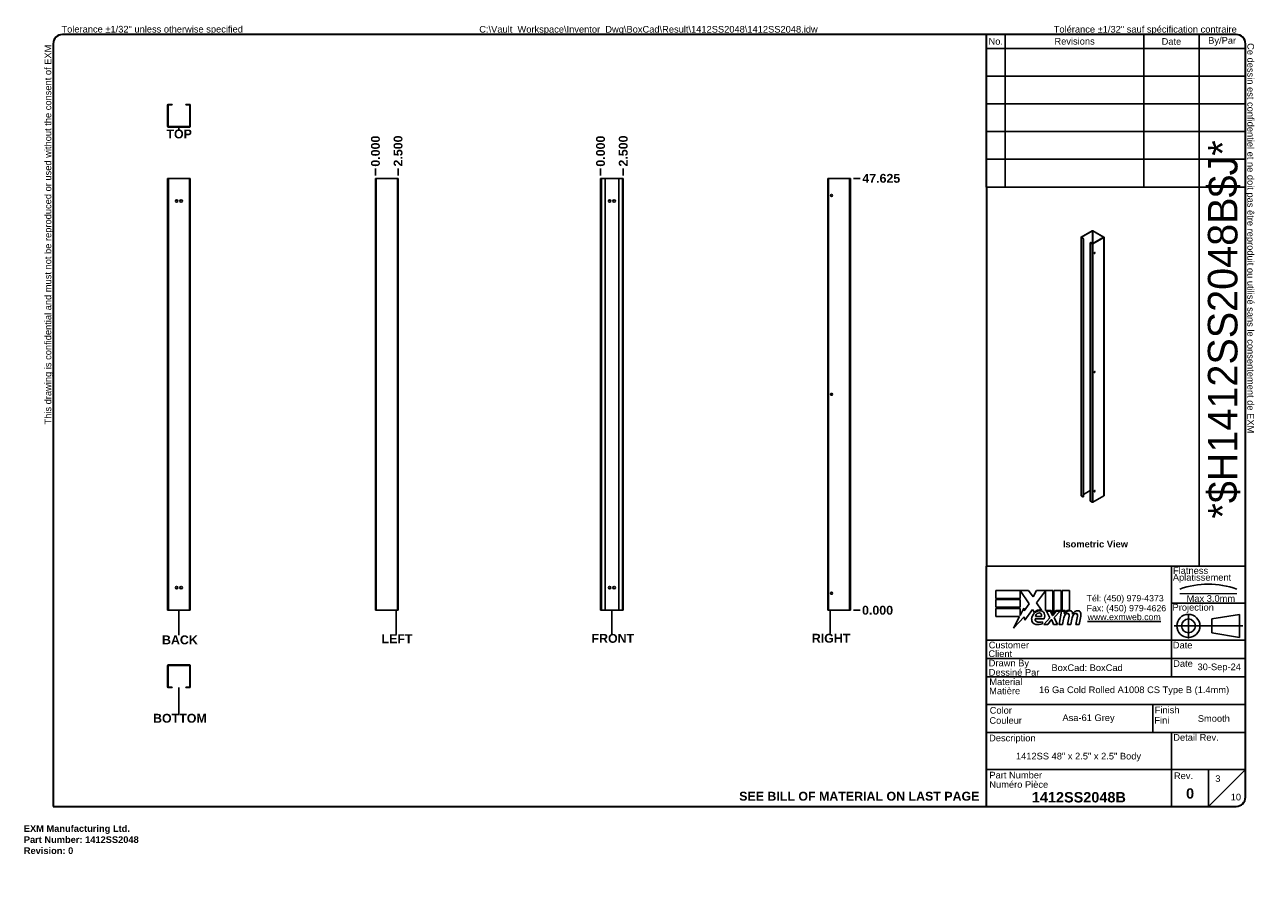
# Model space of a CAD drawing. Header units: inches. Extents: x 0 to 186, y -11 to 121.
import ezdxf
from ezdxf.enums import TextEntityAlignment as Align

# ---------------------------------------------------------------- set-up
doc = ezdxf.new("R2010")
doc.units = ezdxf.units.IN
doc.header["$LTSCALE"] = 11.141211
doc.header["$MEASUREMENT"] = 0
doc.layers.get('0').update_dxf_attribs({"lineweight": 25})
for name, color, linetype, lineweight in [('Centerline(ANSI)', 7, 'Continuous', 25), ('Dimensions(ANSI)', 7, 'Continuous', 25), ('Sketch Geometry(ANSI)', 7, 'Continuous', 25), ('Symbols(ANSI)', 7, 'Continuous', 25), ('Visible Edges(ANSI)', 7, 'Continuous', 25), ('Visible Tangent Edges(ANSI)', 7, 'Continuous', 25)]:
    doc.layers.add(name, color=color, linetype=linetype, lineweight=lineweight)
doc.styles.add('Current-ANSI', font='arial.ttf')
doc.styles.add('Dimension-ANSI', font='arialbd.ttf')
doc.styles.get("Standard").update_dxf_attribs({"font": 'arialbd.ttf'})
doc.styles.add('Text Style44', font='arialbd.ttf')
doc.styles.add('Text Style83', font='FRE3OF9X.TTF')
doc.dimstyles.new('INCH-ANSI', dxfattribs={"dimscale": 11.141211, "dimtxt": 0.12, "dimasz": 0.098425, "dimexe": 0.04, "dimexo": 0.04, "dimgap": 0.031496, "dimtad": 0, "dimtih": 1, "dimtoh": 1, "dimdec": 3, "dimzin": 0, "dimdsep": 46, "dimtxsty": 'Dimension-ANSI', "dimcen": 0.09, "dimdle": 0.312, "dimclrd": 179, "dimclre": 179, "dimclrt": 7, "dimadec": 1, "dimazin": 0, "dimtfac": 1, "dimtdec": 3, "dimtofl": 0, "dimtmove": 0, "dimatfit": 3, "dimfxl": 1, "dimtolj": 1, "dimtzin": 4, "dimlwd": 25, "dimlwe": 25, "dimarcsym": 0})
doc.dimstyles.new('INCH-ANSI-VERTICAL', dxfattribs={"dimscale": 11.141211, "dimtxt": 0.12, "dimasz": 0.098425, "dimexe": 0.04, "dimexo": 0.04, "dimgap": 0.031496, "dimtad": 0, "dimtih": 1, "dimtoh": 1, "dimdec": 3, "dimzin": 0, "dimdsep": 46, "dimtxsty": 'Dimension-ANSI', "dimcen": 0.09, "dimdle": 0.312, "dimclrd": 179, "dimclre": 179, "dimclrt": 7, "dimadec": 1, "dimazin": 0, "dimtfac": 1, "dimtdec": 3, "dimtofl": 0, "dimtmove": 0, "dimatfit": 3, "dimfxl": 1, "dimtolj": 1, "dimtzin": 4, "dimlwd": 25, "dimlwe": 25, "dimarcsym": 0})

# ---------------------------------------------------------------- blocks, each defined once
blk = doc.blocks.new('Title Blocks EXM - ANSI B')
for p, q in [((13.372, 3.063), (13.372, 3.17)), ((13.372, 3.17), (13.818, 3.17)), ((13.824, 2.989), (13.701, 3.168)), ((13.701, 3.168), (13.701, 3.063)), ((13.818, 3.17), (13.877, 3.083)), ((13.877, 3.083), (13.923, 3.17)), ((13.923, 3.17), (14.146, 3.17)), ((14.046, 3.166), (13.924, 3.002)), ((14.046, 2.9), (14.046, 3.166)), ((14.146, 3.17), (14.146, 2.842)), ((14.16, 3.17), (14.259, 3.17)), ((14.16, 2.866), (14.16, 3.17)), ((14.259, 3.17), (14.259, 2.9)), ((14.273, 3.17), (14.372, 3.17)), ((14.273, 2.9), (14.273, 3.17)), ((14.372, 3.17), (14.372, 2.905)), ((13.701, 3.063), (13.372, 3.063)), ((13.372, 3.049), (13.701, 3.049)), ((13.372, 2.942), (13.372, 3.049)), ((13.701, 3.049), (13.701, 2.942)), ((13.924, 3.002), (13.993, 2.903)), ((13.701, 2.942), (13.372, 2.942)), ((13.372, 2.82), (13.372, 2.927)), ((13.372, 2.927), (13.701, 2.927)), ((13.701, 2.831), (13.752, 2.929)), ((13.701, 2.927), (13.701, 2.831)), ((13.752, 2.929), (13.758, 2.895)), ((13.758, 2.895), (13.824, 2.989)), ((13.87, 2.914), (13.765, 2.768)), ((13.893, 2.876), (13.87, 2.914)), ((14.121, 2.9), (14.046, 2.9)), ((14.059, 2.891), (14.113, 2.891)), ((14.105, 2.802), (14.059, 2.891)), ((14.113, 2.891), (14.139, 2.83)), ((14.146, 2.842), (14.121, 2.9)), ((14.146, 2.83), (14.19, 2.891)), ((14.185, 2.9), (14.16, 2.866)), ((14.245, 2.891), (14.164, 2.803)), ((14.259, 2.9), (14.185, 2.9)), ((14.19, 2.891), (14.245, 2.891)), ((14.232, 2.709), (14.264, 2.891)), ((14.264, 2.891), (14.302, 2.891)), ((14.314, 2.9), (14.273, 2.9)), ((14.302, 2.891), (14.299, 2.859)), ((14.299, 2.859), (14.309, 2.859)), ((14.312, 2.88), (14.314, 2.9)), ((13.695, 2.82), (13.372, 2.82)), ((13.612, 2.661), (13.695, 2.82)), ((13.758, 2.815), (13.612, 2.661)), ((13.765, 2.768), (13.758, 2.815)), ((13.905, 2.788), (14.027, 2.788)), ((13.91, 2.818), (13.99, 2.818)), ((14.005, 2.718), (14.005, 2.748)), ((14.023, 2.709), (14.105, 2.802)), ((14.077, 2.709), (14.023, 2.709)), ((14.122, 2.774), (14.077, 2.709)), ((14.13, 2.774), (14.122, 2.774)), ((14.155, 2.709), (14.13, 2.774)), ((14.139, 2.83), (14.146, 2.83)), ((14.209, 2.709), (14.155, 2.709)), ((14.164, 2.803), (14.209, 2.709)), ((14.276, 2.709), (14.232, 2.709)), ((14.289, 2.784), (14.276, 2.709)), ((14.345, 2.709), (14.365, 2.824)), ((14.389, 2.709), (14.345, 2.709)), ((14.402, 2.784), (14.389, 2.709)), ((14.457, 2.709), (14.477, 2.824)), ((14.501, 2.709), (14.457, 2.709)), ((14.523, 2.823), (14.501, 2.709))]:
    blk.add_line(p, q)
for centre, radius, start, end in [((13.991, 2.772), 0.133, 134.1684, 176.5646), ((13.968, 2.796), 0.11, 77.079, 133.1785), ((13.968, 2.796), 0.0996, 80.4085, 134.1684), ((13.965, 2.811), 0.056, 109.3797, 172.9975), ((13.959, 2.83), 0.0365, 51.1652, 109.3797), ((13.962, 2.833), 0.0318, 331.4547, 51.1652), ((13.981, 2.843), 0.0507, 23.8445, 85.0802), ((13.941, 2.826), 0.094, 336.1555, 23.8445), ((14.442, 2.757), 0.155, 147.5992, 170), ((14.376, 2.816), 0.08, 89.4776, 147.4114), ((14.346, 2.818), 0.042, 96.03, 147.5992), ((14.37, 2.825), 0.08, 88.7952, 136.5849), ((14.344, 2.839), 0.02, 23.5571, 96.03), ((14.325, 2.831), 0.041, 350, 23.5571), ((14.377, 2.862), 0.0338, 16.9928, 89.4776), ((14.555, 2.759), 0.155, 148.5584, 170.8257), ((14.317, 2.844), 0.096, 3.6169, 16.9928), ((14.486, 2.814), 0.0819, 89.6788, 153.9508), ((14.458, 2.818), 0.042, 96.1027, 147.6083), ((14.456, 2.839), 0.02, 23.5487, 96.1027), ((14.437, 2.831), 0.041, 349.9922, 23.5487), ((14.487, 2.861), 0.035, 18.4748, 89.6788), ((14.429, 2.842), 0.096, 349, 18.4748), ((13.925, 2.776), 0.0658, 176.5646, 261.5605), ((13.936, 2.779), 0.032, 163.5261, 244.6784), ((13.945, 2.911), 0.202, 261.5605, 287.3343), ((13.966, 2.842), 0.102, 244.6784, 292.5609)]:
    blk.add_arc(centre, radius, start, end)
at = {"layer": 'Centerline(ANSI)', "linetype": 'Continuous', "lineweight": 18}
blk.add_line((15.861, 3.128), (16.632, 3.128), dxfattribs=at)
at = {"layer": 'Centerline(ANSI)', "linetype": 'Continuous'}
for p, q in [((15.979, 2.855), (15.979, 2.521)), ((15.786, 2.691), (16.717, 2.691))]:
    blk.add_line(p, q, dxfattribs=at)
at = {"layer": 'Sketch Geometry(ANSI)'}
for p, q in [((13.25, 10.687), (16.625, 10.687)), ((13.5, 10.687), (13.5, 8.625)), ((15.375, 10.687), (15.375, 8.625)), ((16.125, 10.687), (16.125, 3.5)), ((13.25, 10.5), (16.75, 10.5)), ((16.75, 10.562), (16.75, 0.375)), ((13.25, 10.125), (16.75, 10.125)), ((13.25, 9.75), (16.75, 9.75)), ((16.75, 9.375), (13.25, 9.375)), ((13.25, 9), (16.75, 9)), ((16.75, 9), (16.75, 8.625)), ((13.25, 8.625), (16.75, 8.625)), ((16.75, 3.5), (13.25, 3.5)), ((15.75, 2), (15.75, 3.5)), ((15.75, 3), (16.75, 3)), ((16.669, 2.847), (16.294, 2.785)), ((16.669, 2.535), (16.669, 2.847)), ((16.294, 2.785), (16.294, 2.598)), ((16.75, 2.5), (13.25, 2.5)), ((16.294, 2.598), (16.669, 2.535)), ((16.75, 2.25), (13.25, 2.25)), ((16.75, 2), (13.25, 2)), ((13.25, 1.629), (16.75, 1.629)), ((15.499, 1.629), (15.499, 1.25)), ((13.25, 1.25), (16.75, 1.25)), ((15.75, 1.25), (15.75, 0.75)), ((15.75, 0.75), (13.25, 0.75)), ((16.25, 0.75), (15.75, 0.75)), ((15.75, 0.75), (15.75, 0.25)), ((16.25, 0.25), (16.25, 0.75)), ((16.25, 0.75), (16.75, 0.75)), ((16.25, 0.25), (16.75, 0.75)), ((16.625, 0.25), (13.25, 0.25))]:
    blk.add_line(p, q, dxfattribs=at)
at = {"layer": 'Sketch Geometry(ANSI)', "linetype": 'Continuous', "lineweight": 35}
for p, q in [((13.25, 8.625), (13.25, 10.687)), ((13.25, 8.625), (13.25, 3.5)), ((13.25, 0.25), (13.25, 3.5))]:
    blk.add_line(p, q, dxfattribs=at)
at = {"layer": 'Sketch Geometry(ANSI)'}
for radius in [0.156, 0.0935]:
    blk.add_circle((15.979, 2.691), radius, dxfattribs=at)
for centre, radius, start, end in [((16.625, 10.562), 0.125, 0, 90), ((16.247, 2.112), 1.143, 70.2973, 109.7027), ((16.625, 0.375), 0.125, 270, 0)]:
    blk.add_arc(centre, radius, start, end, dxfattribs=at)
at = {"layer": 'Symbols(ANSI)', "color": 7, "char_height": 0.09, "style": 'Current-ANSI'}
for s, insert, width, attachment_point in [('Revisions', (14.439, 10.596), 1.87331, 5), ('By/Par', (16.435, 10.594), 0.62202, 5), ('No.', (13.373, 10.595), 0.25039, 5), ('Date', (15.749, 10.593), 0.75135, 5), ('BoxCad: BoxCad', (14.126, 2.125), 1.62362, 4), ('Date', (15.773, 2.136), 0.26554, 7), ('Rev.', (15.783, 0.618), 0.25854, 7)]:
    blk.add_mtext(s, dxfattribs=dict(at, insert=insert, width=width, attachment_point=attachment_point))
for s, insert, attachment_point in [('\\fArial|b1|i0;{\\H0.0900;Isometric View}', (14.281, 3.842), 1), ('Flatness', (15.77, 3.393), 7), ('Aplatissement', (15.768, 3.275), 7), ('Max 3.0mm', (15.954, 3.015), 7), ('Projection', (15.764, 2.87), 7), ('Customer', (13.278, 2.386), 7), ('Date', (15.768, 2.385), 7), ('Client', (13.273, 2.269), 7), ('Drawn By', (13.278, 2.117), 7), ('Dessiné Par', (13.278, 2.016), 7), ('Material', (13.286, 1.889), 7), ('Matière', (13.284, 1.766), 7), ('Color', (13.291, 1.503), 7), ('Finish', (15.523, 1.508), 7), ('Couleur', (13.287, 1.366), 7), ('Fini', (15.518, 1.37), 7), ('Description', (13.283, 1.103), 7), ('Detail Rev.', (15.774, 1.137), 7), ('Part Number', (13.287, 0.627), 7), ('Numéro Pièce', (13.286, 0.5), 7)]:
    blk.add_mtext(s, dxfattribs=dict(at, insert=insert, attachment_point=attachment_point))
at = {"layer": 'Symbols(ANSI)', "color": 7, "insert": (14.602, 3.107), "char_height": 0.085, "attachment_point": 1, "line_spacing_factor": 0.944221, "style": 'Current-ANSI'}
blk.add_mtext('\\fArial|b0|i0;{\\H0.0850;Tél: (450) 979-4373\\PFax: (450) 979-4626}', dxfattribs=at)
at = {"layer": 'Symbols(ANSI)', "color": 5, "true_color": 0x0000ff, "insert": (14.615, 2.854), "char_height": 0.085, "attachment_point": 1, "style": 'Dimension-ANSI'}
blk.add_mtext('\\fArial|b0|i0;{\\H0.0850;\\Lwww.exmweb.com}', dxfattribs=at)
at = {"layer": 'Symbols(ANSI)', "color": 7, "style": 'Current-ANSI'}
for tag, p in [('REV1', (13.375, 10.313)), ('REV1DATE', (15.75, 10.31)), ('REV1BY', (16.437, 10.313)), ('REV2', (13.373, 9.938)), ('REV2DATE', (15.747, 9.941)), ('REV2BY', (16.437, 9.938)), ('REV3', (13.374, 9.563)), ('REV3DATE', (15.752, 9.563)), ('REV3BY', (16.437, 9.564)), ('REV4', (13.377, 9.188)), ('REV4DATE', (15.752, 9.188)), ('REV4BY', (16.441, 9.188)), ('REV5', (13.373, 8.813)), ('REV5DATE', (15.752, 8.813)), ('REV5BY', (16.438, 8.811)), ('MFG_APPROVED_DATE', (16.393, 2.374)), ('DETAIL_REV', (16.249, 0.926))]:
    blk.add_attdef(tag, text='', height=0.09, dxfattribs=at).set_placement(p, align=Align.MIDDLE_CENTER)
for tag, p in [('REV1DESC', (13.526, 10.31)), ('REV2DESC', (13.525, 9.937)), ('REV3DESC', (13.528, 9.564)), ('REV4DESC', (13.533, 9.19)), ('REV5DESC', (13.532, 8.811)), ('COMPANY', (14.12, 2.375))]:
    blk.add_attdef(tag, text='', height=0.09, dxfattribs=at).set_placement(p, align=Align.MIDDLE_LEFT)
at = {"layer": 'Symbols(ANSI)', "color": 7, "style": 'Text Style83'}
blk.add_attdef('BARCODE_001', (16.642, 4.142), '', height=0.4, rotation=90, dxfattribs=at)
at = {"layer": 'Symbols(ANSI)', "color": 7}
for tag, p, height, style in [('IDW_DATE_001', (16.102, 2.092), 0.09, 'Current-ANSI'), ('MATERIEL_001', (13.959, 1.782), 0.09, 'Current-ANSI'), ('COLOR_001', (14.275, 1.404), 0.09, 'Current-ANSI'), ('FINISH_001', (16.106, 1.394), 0.09, 'Current-ANSI'), ('IDW_DESC_001', (13.646, 0.885), 0.09, 'Current-ANSI'), ('Sheet_Number_001', (16.342, 0.581), 0.09, 'Current-ANSI'), ('IDW_NAME_001', (13.861, 0.304), 0.14, 'Text Style44'), ('IDW_REV_001', (15.947, 0.355), 0.14, 'Text Style44'), ('Number_of_sheets_001', (16.551, 0.331), 0.09, 'Current-ANSI')]:
    blk.add_attdef(tag, p, '', height=height, dxfattribs=dict(at, style=style))
blk = doc.blocks.new('Datum Identifier7')
at = {"layer": 'Symbols(ANSI)', "color": 7, "linetype": 'Continuous', "lineweight": 25}
blk.add_line((2.098, 9.41), (2.098, 9.441), dxfattribs=at)
at = {"layer": 'Symbols(ANSI)', "color": 7, "insert": (1.929, 9.286), "char_height": 0.12, "attachment_point": 7, "style": 'Dimension-ANSI'}
blk.add_mtext('TOP', dxfattribs=at)
blk = doc.blocks.new('*D10')
at = {"layer": 'Defpoints', "color": 0, "linetype": 'Continuous', "transparency": 16777216}
for p in [(86.91, 98.95), (86.91, 97.45), (86.91, 97.45)]:
    blk.add_point(p, dxfattribs=at)
at = {"layer": 'Dimensions(ANSI)', "color": 179, "linetype": 'Continuous', "lineweight": 25, "true_color": 0x262658, "transparency": 16777216}
blk.add_line((86.91, 97.9), (86.91, 98.95), dxfattribs=at)
at = {"layer": 'Dimensions(ANSI)', "color": 7, "linetype": 'Continuous', "lineweight": 25, "transparency": 16777216, "insert": (86.91, 101.55), "char_height": 1.337, "attachment_point": 5, "rotation": 90, "style": 'Dimension-ANSI'}
blk.add_mtext('\\A1;0.000', dxfattribs=at)
blk = doc.blocks.new('*D11')
at = {"layer": 'Defpoints', "color": 0, "linetype": 'Continuous', "transparency": 16777216}
for p in [(90.33, 98.95), (86.91, 97.45), (90.33, 97.45)]:
    blk.add_point(p, dxfattribs=at)
at = {"layer": 'Dimensions(ANSI)', "color": 179, "linetype": 'Continuous', "lineweight": 25, "true_color": 0x262658, "transparency": 16777216}
blk.add_line((90.33, 97.9), (90.33, 98.95), dxfattribs=at)
at = {"layer": 'Dimensions(ANSI)', "color": 7, "linetype": 'Continuous', "lineweight": 25, "transparency": 16777216, "insert": (90.33, 101.57), "char_height": 1.337, "attachment_point": 5, "rotation": 90, "style": 'Dimension-ANSI'}
blk.add_mtext('\\A1;2.500', dxfattribs=at)
blk = doc.blocks.new('*D12')
at = {"layer": 'Defpoints', "color": 0, "linetype": 'Continuous', "transparency": 16777216}
for p in [(124.56, 32.38), (124.56, 32.38), (126.05, 32.38)]:
    blk.add_point(p, dxfattribs=at)
at = {"layer": 'Dimensions(ANSI)', "color": 179, "linetype": 'Continuous', "lineweight": 25, "true_color": 0x262658, "transparency": 16777216}
blk.add_line((125, 32.38), (126.05, 32.38), dxfattribs=at)
at = {"layer": 'Dimensions(ANSI)', "color": 7, "linetype": 'Continuous', "lineweight": 25, "transparency": 16777216, "insert": (128.65, 32.38), "char_height": 1.337, "attachment_point": 5, "style": 'Dimension-ANSI'}
blk.add_mtext('\\A1;0.000', dxfattribs=at)
blk = doc.blocks.new('*D13')
at = {"layer": 'Defpoints', "color": 0, "linetype": 'Continuous', "transparency": 16777216}
for p in [(124.56, 97.45), (126.05, 97.45), (124.56, 32.38)]:
    blk.add_point(p, dxfattribs=at)
at = {"layer": 'Dimensions(ANSI)', "color": 179, "linetype": 'Continuous', "lineweight": 25, "true_color": 0x262658, "transparency": 16777216}
blk.add_line((125, 97.45), (126.05, 97.45), dxfattribs=at)
at = {"layer": 'Dimensions(ANSI)', "color": 7, "linetype": 'Continuous', "lineweight": 25, "transparency": 16777216, "insert": (129.21, 97.45), "char_height": 1.337, "attachment_point": 5, "style": 'Dimension-ANSI'}
blk.add_mtext('\\A1;47.625', dxfattribs=at)
blk = doc.blocks.new('*D14')
at = {"layer": 'Defpoints', "color": 0, "linetype": 'Continuous', "transparency": 16777216}
for p in [(52.99, 98.95), (52.99, 97.45), (52.99, 97.45)]:
    blk.add_point(p, dxfattribs=at)
at = {"layer": 'Dimensions(ANSI)', "color": 179, "linetype": 'Continuous', "lineweight": 25, "true_color": 0x262658, "transparency": 16777216}
blk.add_line((52.99, 97.9), (52.99, 98.95), dxfattribs=at)
at = {"layer": 'Dimensions(ANSI)', "color": 7, "linetype": 'Continuous', "lineweight": 25, "transparency": 16777216, "insert": (52.99, 101.55), "char_height": 1.337, "attachment_point": 5, "rotation": 90, "style": 'Dimension-ANSI'}
blk.add_mtext('\\A1;0.000', dxfattribs=at)
blk = doc.blocks.new('*D15')
at = {"layer": 'Defpoints', "color": 0, "linetype": 'Continuous', "transparency": 16777216}
for p in [(56.4, 98.95), (52.99, 97.45), (56.4, 97.45)]:
    blk.add_point(p, dxfattribs=at)
at = {"layer": 'Dimensions(ANSI)', "color": 179, "linetype": 'Continuous', "lineweight": 25, "true_color": 0x262658, "transparency": 16777216}
blk.add_line((56.4, 97.9), (56.4, 98.95), dxfattribs=at)
at = {"layer": 'Dimensions(ANSI)', "color": 7, "linetype": 'Continuous', "lineweight": 25, "transparency": 16777216, "insert": (56.4, 101.57), "char_height": 1.337, "attachment_point": 5, "rotation": 90, "style": 'Dimension-ANSI'}
blk.add_mtext('\\A1;2.500', dxfattribs=at)
blk = doc.blocks.new('Datum Identifier8')
at = {"layer": 'Symbols(ANSI)', "color": 7, "linetype": 'Continuous', "lineweight": 25}
for p, q in [((7.954, 2.808), (7.954, 2.906)), ((7.954, 2.808), (7.954, 2.773)), ((7.954, 2.773), (7.954, 2.589))]:
    blk.add_line(p, q, dxfattribs=at)
at = {"layer": 'Symbols(ANSI)', "color": 7, "insert": (7.678, 2.465), "char_height": 0.12, "attachment_point": 7, "style": 'Dimension-ANSI'}
blk.add_mtext('FRONT', dxfattribs=at)
blk = doc.blocks.new('Datum Identifier9')
at = {"layer": 'Symbols(ANSI)', "color": 7, "linetype": 'Continuous', "lineweight": 25}
for p, q in [((2.098, 2.808), (2.098, 2.906)), ((2.098, 2.808), (2.098, 2.753)), ((2.098, 2.753), (2.098, 2.569))]:
    blk.add_line(p, q, dxfattribs=at)
at = {"layer": 'Symbols(ANSI)', "color": 7, "insert": (1.869, 2.445), "char_height": 0.12, "attachment_point": 7, "style": 'Dimension-ANSI'}
blk.add_mtext('BACK', dxfattribs=at)
blk = doc.blocks.new('Datum Identifier10')
at = {"layer": 'Symbols(ANSI)', "color": 7, "linetype": 'Continuous', "lineweight": 25}
for p, q in [((2.098, 1.762), (2.098, 1.861)), ((2.098, 1.762), (2.098, 1.742)), ((2.098, 1.742), (2.098, 1.509))]:
    blk.add_line(p, q, dxfattribs=at)
at = {"layer": 'Symbols(ANSI)', "color": 7, "insert": (1.748, 1.385), "char_height": 0.12, "attachment_point": 7, "style": 'Dimension-ANSI'}
blk.add_mtext('BOTTOM', dxfattribs=at)
blk = doc.blocks.new('Datum Identifier11')
at = {"layer": 'Symbols(ANSI)', "color": 7, "linetype": 'Continuous', "lineweight": 25}
for p, q in [((10.906, 2.808), (10.906, 2.906)), ((10.906, 2.808), (10.906, 2.775)), ((10.906, 2.775), (10.906, 2.591))]:
    blk.add_line(p, q, dxfattribs=at)
at = {"layer": 'Symbols(ANSI)', "color": 7, "insert": (10.658, 2.467), "char_height": 0.12, "attachment_point": 7, "style": 'Dimension-ANSI'}
blk.add_mtext('RIGHT', dxfattribs=at)
blk = doc.blocks.new('Datum Identifier12')
at = {"layer": 'Symbols(ANSI)', "color": 7, "linetype": 'Continuous', "lineweight": 25}
for p, q in [((5.034, 2.808), (5.034, 2.906)), ((5.034, 2.808), (5.034, 2.765)), ((5.034, 2.765), (5.034, 2.581))]:
    blk.add_line(p, q, dxfattribs=at)
at = {"layer": 'Symbols(ANSI)', "color": 7, "insert": (4.838, 2.461), "char_height": 0.12, "attachment_point": 7, "style": 'Dimension-ANSI'}
blk.add_mtext('LEFT', dxfattribs=at)
blk = doc.blocks.new('Borders 1_EXM - B (Inch)-1412SS2048B_merged.idw')
at = {"layer": 'Sketch Geometry(ANSI)', "linetype": 'Continuous', "lineweight": 35}
for p, q in [((16.398, 10.692), (0.523, 10.692)), ((0.398, 10.567), (0.398, 0.255)), ((16.523, 0.38), (16.523, 10.567)), ((0.398, 0.255), (16.398, 0.255))]:
    blk.add_line(p, q, dxfattribs=at)
for centre, start, end in [((0.523, 10.567), 90, 180), ((16.398, 10.567), 0, 90), ((16.398, 0.38), 270, 0)]:
    blk.add_arc(centre, 0.125, start, end, dxfattribs=at)
at = {"layer": 'Symbols(ANSI)', "color": 7, "char_height": 0.09, "attachment_point": 7, "style": 'Current-ANSI'}
for s, insert in [('Tolérance ±1/32" sauf spécification contraire', (13.93, 10.691)), ('Tolerance ±1/32" unless otherwise specified', (0.509, 10.692))]:
    blk.add_mtext(s, dxfattribs=dict(at, insert=insert))
for s, insert, rotation in [('This drawing is confidential and must not be reproduced or used without the consent of EXM', (0.398, 5.419), 90), ('Ce dessin est confidentiel et ne doit pas être reproduit ou utilisé sans le consentement de EXM', (16.522, 10.576), 270)]:
    blk.add_mtext(s, dxfattribs=dict(at, insert=insert, rotation=rotation))
at = {"layer": 'Symbols(ANSI)', "color": 7, "style": 'Current-ANSI'}
blk.add_attdef('FILENAME_AND_PATH_001', (6.16, 10.718), '', height=0.09, dxfattribs=at)

msp = doc.modelspace()

# ---------------------------------------------------------------- linework, layer by layer
at = {"layer": 'Visible Edges(ANSI)'}
for p, q in [((21.6661, 105.2967), (21.6661, 108.4776)), ((21.7413, 105.2967), (21.7413, 108.4776)), ((22.2673, 108.5951), (21.7836, 108.5951)), ((21.7836, 108.5199), (22.2673, 108.5199)), ((22.2673, 108.5951), (22.3493, 108.5951)), ((22.3493, 108.5199), (22.2673, 108.5199)), ((22.3493, 108.5199), (22.3493, 108.5951)), ((24.3989, 108.5951), (24.3989, 108.5199)), ((24.3989, 108.5951), (24.4809, 108.5951)), ((24.4809, 108.5199), (24.3989, 108.5199)), ((24.9645, 108.5951), (24.4809, 108.5951)), ((24.9645, 108.5199), (24.4809, 108.5199)), ((25.0069, 108.4776), (25.0069, 105.2967)), ((25.0821, 108.4776), (25.0821, 105.2967)), ((24.9645, 105.2543), (21.7836, 105.2543)), ((24.9645, 105.1792), (21.7836, 105.1792)), ((21.6661, 97.4515), (21.7836, 97.4515)), ((21.6661, 32.3779), (21.6661, 97.4515)), ((24.9645, 97.4515), (21.7836, 97.4515)), ((25.0821, 97.4515), (24.9645, 97.4515)), ((25.0821, 97.4515), (25.0821, 32.3779)), ((53.1062, 97.4515), (52.9887, 97.4515)), ((52.9887, 32.3779), (52.9887, 97.4515)), ((56.2871, 97.4515), (53.1062, 97.4515)), ((56.4046, 97.4515), (56.2871, 97.4515)), ((56.4046, 97.4515), (56.4046, 32.3779)), ((87.03, 97.4515), (86.9125, 97.4515)), ((86.9125, 32.3779), (86.9125, 97.4515)), ((87.03, 97.4515), (87.5137, 97.4515)), ((87.5137, 97.4515), (89.7272, 97.4515)), ((87.5957, 97.3695), (87.5957, 32.4599)), ((89.6453, 32.4599), (89.6453, 97.3695)), ((89.7272, 97.4515), (90.2109, 97.4515)), ((90.3284, 97.4515), (90.2109, 97.4515)), ((90.3284, 97.4515), (90.3284, 32.3779)), ((121.1397, 32.3779), (121.1397, 97.4515)), ((121.2572, 97.4515), (121.1397, 97.4515)), ((124.4381, 97.4515), (121.2572, 97.4515)), ((124.4381, 97.4515), (124.5556, 97.4515)), ((124.5556, 97.4515), (124.5556, 32.3779)), ((159.3364, 88.6172), (160.9825, 89.5651)), ((159.3753, 88.5948), (161.0214, 89.5427)), ((161.0653, 89.5427), (162.7114, 88.5948)), ((161.1042, 89.5651), (162.7503, 88.6172)), ((159.3112, 49.6465), (159.3112, 88.5822)), ((159.3364, 88.5471), (159.5867, 88.403)), ((159.3753, 88.5695), (159.6256, 88.4254)), ((159.6291, 88.3295), (159.6291, 49.4919)), ((159.668, 88.3519), (159.668, 49.5143)), ((160.6898, 48.8811), (160.6898, 87.7187)), ((160.7412, 87.7687), (160.7023, 87.7463)), ((160.7322, 87.7433), (160.9825, 87.5992)), ((161.0214, 87.6216), (160.7711, 87.7657)), ((162.7114, 88.5695), (161.0653, 87.6216)), ((162.7503, 88.5471), (161.1042, 87.5992)), ((162.7755, 88.5822), (162.7755, 49.6465)), ((160.6898, 50.4161), (159.668, 49.8277)), ((161.3841, 50.4234), (161.366, 50.4339)), ((159.5867, 49.4673), (159.3364, 49.6115)), ((159.6555, 49.4868), (159.6166, 49.4644)), ((160.9825, 48.6635), (160.7322, 48.8076)), ((161.1042, 48.6635), (162.7503, 49.6115)), ((21.6661, 32.3779), (21.7836, 32.3779)), ((21.7836, 32.3779), (24.9645, 32.3779)), ((25.0821, 32.3779), (24.9645, 32.3779)), ((53.1062, 32.3779), (52.9887, 32.3779)), ((53.1062, 32.3779), (56.2871, 32.3779)), ((56.2871, 32.3779), (56.4046, 32.3779)), ((86.9125, 32.3779), (87.03, 32.3779)), ((87.5137, 32.3779), (87.03, 32.3779)), ((89.7272, 32.3779), (87.5137, 32.3779)), ((90.2109, 32.3779), (89.7272, 32.3779)), ((90.2109, 32.3779), (90.3284, 32.3779)), ((121.1397, 32.3779), (121.2572, 32.3779)), ((121.2572, 32.3779), (124.4381, 32.3779)), ((124.4381, 32.3779), (124.5556, 32.3779)), ((21.7836, 24.1476), (24.9645, 24.1476)), ((21.6661, 20.8492), (21.6661, 24.0301)), ((21.7413, 20.8492), (21.7413, 24.0301)), ((21.7836, 24.0725), (24.9645, 24.0725)), ((25.0069, 24.0301), (25.0069, 20.8492)), ((25.0821, 24.0301), (25.0821, 20.8492)), ((21.7836, 20.8068), (22.2673, 20.8068)), ((21.7836, 20.7317), (22.2673, 20.7317)), ((22.2673, 20.8068), (22.3493, 20.8068)), ((22.3493, 20.7317), (22.2673, 20.7317)), ((22.3493, 20.7317), (22.3493, 20.8068)), ((24.3989, 20.8068), (24.4809, 20.8068)), ((24.3989, 20.8068), (24.3989, 20.7317)), ((24.4809, 20.7317), (24.3989, 20.7317)), ((24.9645, 20.8068), (24.4809, 20.8068)), ((24.4809, 20.7317), (24.9645, 20.7317))]:
    msp.add_line(p, q, dxfattribs=at)
for centre, radius in [((121.7286, 94.8895), 0.1489), ((23.0325, 94.0355), 0.192), ((23.7157, 94.0355), 0.192), ((88.2789, 94.0355), 0.192), ((88.9621, 94.0355), 0.192), ((121.7286, 64.9147), 0.1489), ((23.0325, 35.7938), 0.192), ((23.7157, 35.7938), 0.192), ((88.2789, 35.7938), 0.192), ((88.9621, 35.7938), 0.192), ((121.7286, 34.9398), 0.1489)]:
    msp.add_circle(centre, radius, dxfattribs=at)
for centre, radius, start, end in [((21.7836, 108.4776), 0.1175, 90, 180), ((21.7836, 108.4776), 0.0424, 90, 180), ((24.9645, 108.4776), 0.1175, 0, 90), ((24.9645, 108.4776), 0.0424, 0, 90), ((21.7836, 105.2967), 0.1175, 180, 270), ((21.7836, 105.2967), 0.0424, 180, 270), ((24.9645, 105.2967), 0.1175, 270, 0), ((24.9645, 105.2967), 0.0424, 270, 0), ((87.5137, 97.3695), 0.082, 0, 90), ((89.7272, 97.3695), 0.082, 90, 180), ((87.5137, 32.4599), 0.082, 270, 0), ((89.7272, 32.4599), 0.082, 180, 270), ((21.7836, 24.0301), 0.1175, 90, 180), ((24.9645, 24.0301), 0.1175, 0, 90), ((21.7836, 24.0301), 0.0424, 90, 180), ((24.9645, 24.0301), 0.0424, 0, 90), ((21.7836, 20.8492), 0.1175, 180, 270), ((21.7836, 20.8492), 0.0424, 180, 270), ((24.9645, 20.8492), 0.1175, 270, 0), ((24.9645, 20.8492), 0.0424, 270, 0)]:
    msp.add_arc(centre, radius, start, end, dxfattribs=at)
for centre, major_axis, ratio, start_param, end_param in [((161.0433, 89.5301), (-0.086, 0), 0.5758617, 3.92699082, 5.49778714), ((161.0433, 89.5301), (-0.031, 0), 0.5758617, 3.92699082, 5.49778714), ((159.3972, 88.5822), (-0.086, 0), 0.5758617, 5.49778714, 7.06858347), ((159.3972, 88.5822), (-0.031, 0), 0.5758617, 5.49778714, 7.06858347), ((159.5867, 88.3539), (0.0299, -0.052), 0.57809312, 0.78733187, 2.3581282), ((159.6256, 88.3763), (-0.0299, 0.052), 0.57809312, 3.92892453, 5.49972085), ((160.7322, 87.6943), (-0.0299, 0.052), 0.57809312, 5.49972085, 7.07051718), ((160.7711, 87.7167), (-0.0299, 0.052), 0.57809312, 5.49972085, 6.28318531), ((161.0433, 87.6342), (0.086, 0), 0.5758617, 3.92699082, 5.49778714), ((161.0433, 87.6342), (-0.031, 0), 0.5758617, 0.78539816, 2.35619449), ((162.6895, 88.5822), (0.031, 0), 0.5758617, 5.49778714, 7.06858347), ((162.6895, 88.5822), (0.086, 0), 0.5758617, 5.49778714, 7.06858347), ((161.3092, 86.2292), (-0.0544, -0.0945), 0.57809312, 0.36410066, 2.77749199), ((161.3092, 68.2942), (-0.0544, -0.0945), 0.57809312, 0.36410066, 2.77749199), ((161.3092, 50.3593), (-0.0544, -0.0945), 0.57809312, 0.36410066, 2.77749199), ((159.3972, 49.6465), (-0.086, 0), 0.5758617, 0, 0.78539816), ((159.5867, 49.5164), (0.0299, -0.052), 0.57809312, 5.49972085, 7.07051718), ((159.6256, 49.5388), (0.0299, -0.052), 0.57809312, 0, 0.78733187), ((160.7322, 48.8567), (-0.0299, 0.052), 0.57809312, 0.78733187, 2.3581282), ((161.0433, 48.6985), (-0.086, 0), 0.5758617, 0.78539816, 2.35619449), ((162.6895, 49.6465), (0.086, 0), 0.5758617, 5.49778714, 6.28318531)]:
    msp.add_ellipse(centre, major_axis=major_axis, ratio=ratio, start_param=start_param, end_param=end_param, dxfattribs=at)
for centre in [(161.3481, 86.2068), (161.3481, 68.2718), (161.3481, 50.3369)]:
    msp.add_ellipse(centre, major_axis=(-0.0544, -0.0945), ratio=0.57809312, dxfattribs=at)
at = {"layer": 'Visible Tangent Edges(ANSI)'}
for p, q in [((21.7413, 108.4776), (21.6661, 108.4776)), ((21.7836, 108.5951), (21.7836, 108.5199)), ((22.2673, 108.5951), (22.2673, 108.5199)), ((24.4809, 108.5199), (24.4809, 108.5951)), ((24.9645, 108.5199), (24.9645, 108.5951)), ((25.0821, 108.4776), (25.0069, 108.4776)), ((21.7836, 97.4515), (21.7836, 32.3779)), ((24.9645, 32.3779), (24.9645, 97.4515)), ((53.1062, 97.4515), (53.1062, 32.3779)), ((56.2871, 32.3779), (56.2871, 97.4515)), ((87.03, 97.4515), (87.03, 32.3779)), ((90.2109, 32.3779), (90.2109, 97.4515)), ((121.2572, 97.4515), (121.2572, 32.3779)), ((124.4381, 32.3779), (124.4381, 97.4515)), ((161.0214, 87.6216), (161.0214, 89.5427)), ((161.0653, 89.5427), (161.0653, 87.6216)), ((159.3364, 88.6172), (159.3753, 88.5948)), ((159.3753, 88.5695), (159.3364, 88.5471)), ((159.3364, 88.5471), (159.3364, 49.6115)), ((159.3753, 88.5948), (159.3753, 88.5695)), ((159.6256, 88.4254), (159.5867, 88.403)), ((159.6291, 88.3295), (159.668, 88.3519)), ((160.7322, 87.7433), (160.7711, 87.7657)), ((160.9825, 87.5992), (161.0214, 87.6216)), ((160.9825, 48.6635), (160.9825, 87.5992)), ((161.0653, 87.6216), (161.1042, 87.5992)), ((161.1042, 87.5992), (161.1042, 48.6635)), ((162.7114, 88.5695), (162.7114, 88.5948)), ((162.7503, 49.6115), (162.7503, 88.5471)), ((159.668, 49.5143), (159.6291, 49.4919)), ((21.6661, 20.8492), (21.7413, 20.8492)), ((21.7836, 20.8068), (21.7836, 20.7317)), ((22.2673, 20.8068), (22.2673, 20.7317)), ((24.4809, 20.7317), (24.4809, 20.8068)), ((24.9645, 20.7317), (24.9645, 20.8068)), ((25.0069, 20.8492), (25.0821, 20.8492))]:
    msp.add_line(p, q, dxfattribs=at)

# ---------------------------------------------------------------- block references
at = {"xscale": 11.14121115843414, "yscale": 11.14121115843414, "zscale": 11.14121115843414}
for name, p, values in [('Borders 1_EXM - B (Inch)-1412SS2048B_merged.idw', (0, 0), {'FILENAME_AND_PATH_001': 'C:\\Vault_Workspace\\Inventor_Dwg\\BoxCad\\Result\\1412SS2048\\1412SS2048.idw'}), ('Title Blocks EXM - ANSI B', (-2.5306, 0.0506), {'COLOR_001': 'Asa-61 Grey', 'IDW_DATE_001': '30-Sep-24', 'IDW_REV_001': '0', 'Sheet_Number_001': '3', 'Number_of_sheets_001': '10', 'IDW_DESC_001': '1412SS 48" x 2.5" x 2.5" Body', 'IDW_NAME_001': '1412SS2048B', 'BARCODE_001': '*$H1412SS2048B$J*', 'FINISH_001': 'Smooth', 'MATERIEL_001': '16 Ga Cold Rolled A1008 CS Type B (1.4mm)'})]:
    msp.add_blockref(name, p, dxfattribs=at).add_auto_attribs(values)
at = {"layer": 'Symbols(ANSI)', "xscale": 11.14121115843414, "yscale": 11.14121115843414, "zscale": 11.14121115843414}
for name in ['Datum Identifier7', 'Datum Identifier9', 'Datum Identifier12', 'Datum Identifier8', 'Datum Identifier11', 'Datum Identifier10']:
    msp.add_blockref(name, (0, 0), dxfattribs=at)

# ---------------------------------------------------------------- texts
at = {"insert": (0, 0), "char_height": 1, "attachment_point": 1}
msp.add_mtext_dynamic_manual_height_columns('EXM Manufacturing Ltd.\\PPart Number: 1412SS2048\\PRevision: 0', width=6.990976, gutter_width=1, heights=[0], dxfattribs=at).dxf.set("width", 100)
at = {"layer": 'Symbols(ANSI)', "color": 7, "insert": (125.8985, 4.3622), "char_height": 1.336945, "width": 36.221846, "attachment_point": 5, "style": 'Dimension-ANSI'}
msp.add_mtext('\\fArial|b1|i0;SEE BILL OF MATERIAL ON LAST PAGE', dxfattribs=at)

# ---------------------------------------------------------------- dimensions: what is measured, and where the dimension line sits
at = {"layer": 'Dimensions(ANSI)', "color": 179, "linetype": 'Continuous', "lineweight": 25, "true_color": 0x262658}
for feature_location, offset, dtype, origin, dimstyle, picture, middle in [((52.9886878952, 97.4514764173), (0, 1.4967061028), 1, (52.9886878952, 97.4514764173), 'INCH-ANSI-VERTICAL', '*D14', (52.9886878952, 101.5507363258)), ((56.4046, 97.4515), (0, 1.4967), 1, (52.9887, 97.4515), 'INCH-ANSI-VERTICAL', '*D15', (56.4046, 101.5667)), ((86.9125118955, 97.4514764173), (0, 1.4967061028), 1, (86.9125118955, 97.4514764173), 'INCH-ANSI-VERTICAL', '*D10', (86.9125118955, 101.5507363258)), ((90.3284, 97.4515), (0, 1.4967), 1, (86.9125, 97.4515), 'INCH-ANSI-VERTICAL', '*D11', (90.3284, 101.5667)), ((124.5556, 97.4515), (1.4967, 0), 0, (124.5556, 32.3779), 'INCH-ANSI', '*D13', (129.2139, 97.4515)), ((124.5556064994, 32.3778692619), (1.4967061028, 0), 0, (124.5556064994, 32.3778692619), 'INCH-ANSI', '*D12', (128.6548664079, 32.3778692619))]:
    dim = msp.add_ordinate_dim(feature_location=feature_location, offset=offset, dtype=dtype, origin=origin, dimstyle=dimstyle, override={"dimgap": 0.031496, "dimtad": 0, "dimdec": 3, "dimlfac": 0.731864, "dimtol": 0, "dimlim": 0, "dimtp": 0, "dimtm": 0, "dimtdec": 3}, dxfattribs=at)
    dim.commit()
    dim.dimension.update_dxf_attribs({"geometry": picture, "text_midpoint": middle})

doc.saveas('drawing.dxf')
